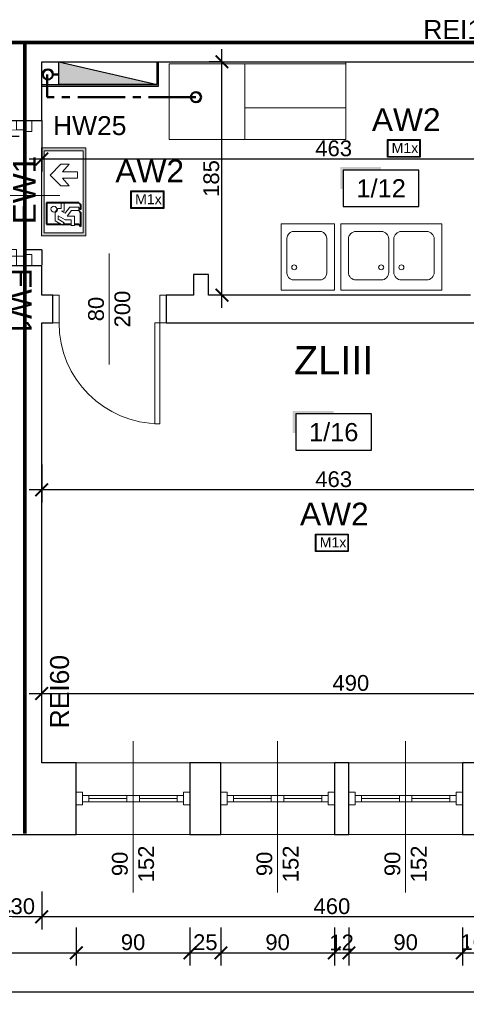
# Model space of a CAD drawing. Header units: millimetres. Extents: x 2709036 to 2756280, y 168165 to 192362.
# Tile 117 of 192: x 2719427 to 2719781, y 190566 to 191347. Entities that reach past the tile are written whole.
import ezdxf
from ezdxf.enums import TextEntityAlignment as Align

# ---------------------------------------------------------------- set-up
doc = ezdxf.new("R2010")
doc.units = ezdxf.units.MM
doc.header["$MEASUREMENT"] = 0
for name, pattern in [('ACAD_ISO03W100', [30, 12, -18]), ('CENTER2', [1.125, 0.75, -0.125, 0.125, -0.125]), ('HIDDEN2', [4.7625, 3.175, -1.5875])]:
    doc.linetypes.add(name, pattern=pattern)
doc.layers.add('6 - OPISY', color=7, linetype='Continuous')
doc.layers.add('Oświetlenie awaryjne', color=1, linetype='Continuous')
for name, color, linetype, lineweight in [('[san] inst. hydrantowa', 4, 'CENTER2', 50), ('__MAZ_EKSP_PROJ', 3, 'Continuous', 0), ('__MAZ_LIKWIDACJE', 6, 'ACAD_ISO03W100', 30), ('__MAZ_OPIS_STOLARKA', 7, 'Continuous', 0), ('__MAZ_SCHODY', 7, 'Continuous', 0), ('__MAZ_STOLARKA DRZWIOWA ISTN', 7, 'Continuous', 9), ('__MAZ_STOLARKA DRZWIOWA NOWA', 7, 'Continuous', 9), ('__MAZ_STOLARKA OKIENNA', 7, 'Continuous', 9), ('__MAZ_WYMIARY', 7, 'Continuous', 9), ('__MAZ_ŚCIANY ISTNIEJĄCE', 7, 'Continuous', 30), ('Meble i wyposażenie', 8, 'Continuous', 5), ('Oświetlenie ewakuacyjne', 3, 'Continuous', 20)]:
    doc.layers.add(name, color=color, linetype=linetype, lineweight=lineweight)
doc.styles.add('Arial', font='arial.ttf')
doc.styles.add('Dimensions', font='arial.ttf')
doc.styles.add('Malanow_1_100', font='isocpeur.ttf')
doc.styles.get("Standard").update_dxf_attribs({"font": 'arial.ttf'})
doc.styles.add('styl1', font='arial.ttf')
doc.dimstyles.new('100', dxfattribs={"dimtxt": 10, "dimasz": 10, "dimexe": 18, "dimexo": 15, "dimgap": 9, "dimtad": 1, "dimdec": 1, "dimrnd": 0.5, "dimdsep": 46, "dimtxsty": 'Dimensions', "dimblk": 'ARCHTICK', "dimcen": 9, "dimdle": 10, "dimadec": 1, "dimazin": 2, "dimtfac": 1, "dimtdec": 4, "dimtofl": 0, "dimtmove": 2, "dimatfit": 3, "dimfxl": 1, "dimtolj": 1, "dimtzin": 0, "dimarcsym": 0})

# ---------------------------------------------------------------- blocks, each defined once
blk = doc.blocks.new('A$C4c410bc2')
at = {"layer": 'Meble i wyposażenie'}
for p, q in [((540.5, 401.2), (16.4, 401.2)), ((16.4, 401.2), (16.4, -398.8)), ((540.5, -398.8), (540.5, 401.2)), ((156.4, 341.2), (420.5, 341.2)), ((96.4, 281.2), (96.4, 81.2)), ((480.5, 281.2), (480.5, 81.2)), ((156.4, 21.2), (420.5, 21.2)), ((156.4, -18.8), (420.5, -18.8)), ((96.4, -278.8), (96.4, -78.8)), ((480.5, -278.8), (480.5, -78.8)), ((156.4, -338.8), (420.5, -338.8)), ((16.4, -398.8), (540.5, -398.8))]:
    blk.add_line(p, q, dxfattribs=at)
for centre, radius, start, end in [((156.4, 281.2), 60, 90, 180), ((420.5, 281.2), 60, 0, 90), ((156.4, 81.2), 60, 180, 270), ((196.4, 81.2), 20, 90, 270), ((196.4, 81.2), 20, 270, 90), ((420.5, 81.2), 60, 270, 0), ((156.4, -78.8), 60, 90, 180), ((196.4, -78.8), 20, 90, 270), ((196.4, -78.8), 20, 270, 90), ((420.5, -78.8), 60, 0, 90), ((156.4, -278.8), 60, 180, 270), ((420.5, -278.8), 60, 270, 0)]:
    blk.add_arc(centre, radius, start, end, dxfattribs=at)
blk = doc.blocks.new('*U9')
at = {"ltscale": 10}
blk.add_hatch(color=256, dxfattribs=at).paths.add_polyline_path([(0, 26), (-25, 26), (-27, 26), (-27, 11.46), (-25, 11.46), (-25, 24), (0, 24)])
blk.add_lwpolyline([(-25, 0), (25, 0), (25, 24), (-25, 24)], close=True, dxfattribs=at)
at = {"layer": '6 - OPISY'}
for tag, p in [('NRPOM', (0, 6)), ('WYSPOM', (3.39, -15.66))]:
    blk.add_attdef(tag, text='', height=12, dxfattribs=at).set_placement(p, align=Align.CENTER)
blk = doc.blocks.new('_ArchTick')
at = {"color": 0, "linetype": 'ByBlock', "const_width": 0.15}
blk.add_lwpolyline([(-0.5, -0.5), (0.5, 0.5)], dxfattribs=at)
blk = doc.blocks.new('*D753')
at = {"layer": '__MAZ_WYMIARY', "color": 0, "lineweight": -2}
for p, q in [((2719323.95, 191277.46), (2719323.95, 191142.46)), ((2719343.95, 191267.46), (2719313.95, 191267.46)), ((2719343.95, 191152.46), (2719313.95, 191152.46))]:
    blk.add_line(p, q, dxfattribs=at)
at = {"layer": 'Defpoints', "color": 0, "lineweight": 30}
for p in [(2719444.3, 191267.46), (2719323.95, 191152.46), (2719444.3, 191152.46)]:
    blk.add_point(p, dxfattribs=at)
at = {"layer": '__MAZ_WYMIARY', "color": 0, "lineweight": -2, "xscale": 10, "yscale": 10, "zscale": 10}
for p, rotation in [((2719323.95, 191267.46), 90), ((2719323.95, 191152.46), 270)]:
    blk.add_blockref('_ArchTick', p, dxfattribs=dict(at, rotation=rotation))
at = {"layer": '__MAZ_WYMIARY', "color": 0, "lineweight": 5, "insert": (2719315.56, 191209.96), "char_height": 12.5, "attachment_point": 5, "rotation": 90, "style": 'Arial'}
blk.add_mtext('\\A1;115', dxfattribs=at)
blk = doc.blocks.new('*D1168')
at = {"layer": '__MAZ_WYMIARY', "color": 0, "lineweight": -2}
for p, q in [((2719444.3, 190655.79), (2719444.3, 190625.79)), ((2719904.45, 190655.79), (2719904.45, 190625.79)), ((2719914.45, 190635.79), (2719434.3, 190635.79))]:
    blk.add_line(p, q, dxfattribs=at)
at = {"layer": 'Defpoints', "color": 0, "lineweight": 30}
for p in [(2719444.3, 190780.84), (2719904.45, 190780.84), (2719444.3, 190635.79)]:
    blk.add_point(p, dxfattribs=at)
at = {"layer": '__MAZ_WYMIARY', "color": 0, "lineweight": -2, "xscale": 10, "yscale": 10, "zscale": 10, "rotation": 180}
blk.add_blockref('_ArchTick', (2719444.3, 190635.79), dxfattribs=at)
at = {"layer": '__MAZ_WYMIARY', "color": 0, "lineweight": -2, "xscale": 10, "yscale": 10, "zscale": 10}
blk.add_blockref('_ArchTick', (2719904.45, 190635.79), dxfattribs=at)
at = {"layer": '__MAZ_WYMIARY', "color": 0, "lineweight": 5, "insert": (2719674.37, 190644.17), "char_height": 12.5, "attachment_point": 5, "style": 'Arial'}
blk.add_mtext('\\A1;460', dxfattribs=at)
blk = doc.blocks.new('*D1169')
at = {"layer": '__MAZ_WYMIARY', "color": 0, "lineweight": -2}
for p, q in [((2719414.3, 190655.79), (2719414.3, 190625.79)), ((2719444.3, 190655.79), (2719444.3, 190625.79)), ((2719454.3, 190635.79), (2719404.3, 190635.79))]:
    blk.add_line(p, q, dxfattribs=at)
at = {"layer": 'Defpoints', "color": 0, "lineweight": 30}
for p in [(2719414.3, 190778.12), (2719444.3, 190778.12), (2719414.3, 190635.79)]:
    blk.add_point(p, dxfattribs=at)
at = {"layer": '__MAZ_WYMIARY', "color": 0, "lineweight": -2, "xscale": 10, "yscale": 10, "zscale": 10, "rotation": 180}
blk.add_blockref('_ArchTick', (2719414.3, 190635.79), dxfattribs=at)
at = {"layer": '__MAZ_WYMIARY', "color": 0, "lineweight": -2, "xscale": 10, "yscale": 10, "zscale": 10}
blk.add_blockref('_ArchTick', (2719444.3, 190635.79), dxfattribs=at)
at = {"layer": '__MAZ_WYMIARY', "color": 0, "lineweight": 5, "insert": (2719429.3, 190644.18), "char_height": 12.5, "attachment_point": 5, "style": 'Arial'}
blk.add_mtext('\\A1;30', dxfattribs=at)
blk = doc.blocks.new('*D1172')
at = {"layer": '__MAZ_WYMIARY', "color": 0, "lineweight": -2}
for p, q in [((2719444.3, 190792.92), (2719444.3, 190822.92)), ((2719934.45, 190795.9), (2719934.45, 190822.92)), ((2719434.3, 190812.92), (2719944.45, 190812.92))]:
    blk.add_line(p, q, dxfattribs=at)
at = {"layer": 'Defpoints', "color": 0, "lineweight": 30}
for p in [(2719934.45, 190812.92), (2719934.45, 190780.9), (2719444.3, 190758.08)]:
    blk.add_point(p, dxfattribs=at)
at = {"layer": '__MAZ_WYMIARY', "color": 0, "lineweight": -2, "xscale": 10, "yscale": 10, "zscale": 10, "rotation": 180}
blk.add_blockref('_ArchTick', (2719444.3, 190812.92), dxfattribs=at)
at = {"layer": '__MAZ_WYMIARY', "color": 0, "lineweight": -2, "xscale": 10, "yscale": 10, "zscale": 10}
blk.add_blockref('_ArchTick', (2719934.45, 190812.92), dxfattribs=at)
at = {"layer": '__MAZ_WYMIARY', "color": 0, "lineweight": 5, "insert": (2719689.37, 190821.3), "char_height": 12.5, "attachment_point": 5, "style": 'Arial'}
blk.add_mtext('\\A1;490', dxfattribs=at)
blk = doc.blocks.new('*D1174')
at = {"layer": '__MAZ_WYMIARY', "color": 0, "lineweight": -2}
for p, q in [((2719113.3, 190627.24), (2719113.3, 190597.24)), ((2719471.71, 190627.24), (2719471.71, 190597.24)), ((2719103.3, 190607.24), (2719481.71, 190607.24))]:
    blk.add_line(p, q, dxfattribs=at)
at = {"layer": 'Defpoints', "color": 0, "lineweight": 30}
for p in [(2719113.3, 190701.08), (2719471.71, 190701.08), (2719471.71, 190607.24)]:
    blk.add_point(p, dxfattribs=at)
at = {"layer": '__MAZ_WYMIARY', "color": 0, "lineweight": -2, "xscale": 10, "yscale": 10, "zscale": 10, "rotation": 180}
blk.add_blockref('_ArchTick', (2719113.3, 190607.24), dxfattribs=at)
at = {"layer": '__MAZ_WYMIARY', "color": 0, "lineweight": -2, "xscale": 10, "yscale": 10, "zscale": 10}
blk.add_blockref('_ArchTick', (2719471.71, 190607.24), dxfattribs=at)
at = {"layer": '__MAZ_WYMIARY', "color": 0, "lineweight": 5, "insert": (2719292.51, 190615.63), "char_height": 12.5, "attachment_point": 5, "style": 'Arial'}
blk.add_mtext('\\A1;359', dxfattribs=at)
blk = doc.blocks.new('*D1175')
at = {"layer": '__MAZ_WYMIARY', "color": 0, "lineweight": -2}
for p, q in [((2719471.71, 190627.24), (2719471.71, 190597.24)), ((2719561.71, 190627.24), (2719561.71, 190597.24)), ((2719461.71, 190607.24), (2719571.71, 190607.24))]:
    blk.add_line(p, q, dxfattribs=at)
at = {"layer": 'Defpoints', "color": 0, "lineweight": 30}
for p in [(2719471.71, 190758.08), (2719561.71, 190758.08), (2719561.71, 190607.24)]:
    blk.add_point(p, dxfattribs=at)
at = {"layer": '__MAZ_WYMIARY', "color": 0, "lineweight": -2, "xscale": 10, "yscale": 10, "zscale": 10, "rotation": 180}
blk.add_blockref('_ArchTick', (2719471.71, 190607.24), dxfattribs=at)
at = {"layer": '__MAZ_WYMIARY', "color": 0, "lineweight": -2, "xscale": 10, "yscale": 10, "zscale": 10}
blk.add_blockref('_ArchTick', (2719561.71, 190607.24), dxfattribs=at)
at = {"layer": '__MAZ_WYMIARY', "color": 0, "lineweight": 5, "insert": (2719516.71, 190615.62), "char_height": 12.5, "attachment_point": 5, "style": 'Arial'}
blk.add_mtext('\\A1;90', dxfattribs=at)
blk = doc.blocks.new('*D1176')
at = {"layer": '__MAZ_WYMIARY', "color": 0, "lineweight": -2}
for p, q in [((2719561.71, 190627.24), (2719561.71, 190597.24)), ((2719586.3, 190627.24), (2719586.3, 190597.24)), ((2719551.71, 190607.24), (2719596.3, 190607.24))]:
    blk.add_line(p, q, dxfattribs=at)
at = {"layer": 'Defpoints', "color": 0, "lineweight": 30}
for p in [(2719561.71, 190758.02), (2719586.3, 190758.02), (2719586.3, 190607.24)]:
    blk.add_point(p, dxfattribs=at)
at = {"layer": '__MAZ_WYMIARY', "color": 0, "lineweight": -2, "xscale": 10, "yscale": 10, "zscale": 10, "rotation": 180}
blk.add_blockref('_ArchTick', (2719561.71, 190607.24), dxfattribs=at)
at = {"layer": '__MAZ_WYMIARY', "color": 0, "lineweight": -2, "xscale": 10, "yscale": 10, "zscale": 10}
blk.add_blockref('_ArchTick', (2719586.3, 190607.24), dxfattribs=at)
at = {"layer": '__MAZ_WYMIARY', "color": 0, "lineweight": 5, "insert": (2719574.01, 190615.62), "char_height": 12.5, "attachment_point": 5, "style": 'Arial'}
blk.add_mtext('\\A1;25', dxfattribs=at)
blk = doc.blocks.new('*D1177')
at = {"layer": '__MAZ_WYMIARY', "color": 0, "lineweight": -2}
for p, q in [((2719586.3, 190627.24), (2719586.3, 190597.24)), ((2719676.3, 190627.24), (2719676.3, 190597.24)), ((2719576.3, 190607.24), (2719686.3, 190607.24))]:
    blk.add_line(p, q, dxfattribs=at)
at = {"layer": 'Defpoints', "color": 0, "lineweight": 30}
for p in [(2719586.3, 190758.08), (2719676.3, 190758.08), (2719676.3, 190607.24)]:
    blk.add_point(p, dxfattribs=at)
at = {"layer": '__MAZ_WYMIARY', "color": 0, "lineweight": -2, "xscale": 10, "yscale": 10, "zscale": 10, "rotation": 180}
blk.add_blockref('_ArchTick', (2719586.3, 190607.24), dxfattribs=at)
at = {"layer": '__MAZ_WYMIARY', "color": 0, "lineweight": -2, "xscale": 10, "yscale": 10, "zscale": 10}
blk.add_blockref('_ArchTick', (2719676.3, 190607.24), dxfattribs=at)
at = {"layer": '__MAZ_WYMIARY', "color": 0, "lineweight": 5, "insert": (2719631.3, 190615.62), "char_height": 12.5, "attachment_point": 5, "style": 'Arial'}
blk.add_mtext('\\A1;90', dxfattribs=at)
blk = doc.blocks.new('*D1178')
at = {"layer": '__MAZ_WYMIARY', "color": 0, "lineweight": -2}
for p, q in [((2719676.3, 190627.24), (2719676.3, 190597.24)), ((2719687.82, 190627.24), (2719687.82, 190597.24)), ((2719666.3, 190607.24), (2719697.82, 190607.24))]:
    blk.add_line(p, q, dxfattribs=at)
at = {"layer": 'Defpoints', "color": 0, "lineweight": 30}
for p in [(2719676.3, 190758.08), (2719687.82, 190758.08), (2719687.82, 190607.24)]:
    blk.add_point(p, dxfattribs=at)
at = {"layer": '__MAZ_WYMIARY', "color": 0, "lineweight": -2, "xscale": 10, "yscale": 10, "zscale": 10, "rotation": 180}
blk.add_blockref('_ArchTick', (2719676.3, 190607.24), dxfattribs=at)
at = {"layer": '__MAZ_WYMIARY', "color": 0, "lineweight": -2, "xscale": 10, "yscale": 10, "zscale": 10}
blk.add_blockref('_ArchTick', (2719687.82, 190607.24), dxfattribs=at)
at = {"layer": '__MAZ_WYMIARY', "color": 0, "lineweight": 5, "insert": (2719682.06, 190615.52), "char_height": 12.5, "attachment_point": 5, "style": 'Arial'}
blk.add_mtext('\\A1;12', dxfattribs=at)
blk = doc.blocks.new('*D1179')
at = {"layer": '__MAZ_WYMIARY', "color": 0, "lineweight": -2}
for p, q in [((2719687.82, 190627.24), (2719687.82, 190597.24)), ((2719777.82, 190627.24), (2719777.82, 190597.24)), ((2719677.82, 190607.24), (2719787.82, 190607.24))]:
    blk.add_line(p, q, dxfattribs=at)
at = {"layer": 'Defpoints', "color": 0, "lineweight": 30}
for p in [(2719687.82, 190758.02), (2719777.82, 190758.08), (2719777.82, 190607.24)]:
    blk.add_point(p, dxfattribs=at)
at = {"layer": '__MAZ_WYMIARY', "color": 0, "lineweight": -2, "xscale": 10, "yscale": 10, "zscale": 10, "rotation": 180}
blk.add_blockref('_ArchTick', (2719687.82, 190607.24), dxfattribs=at)
at = {"layer": '__MAZ_WYMIARY', "color": 0, "lineweight": -2, "xscale": 10, "yscale": 10, "zscale": 10}
blk.add_blockref('_ArchTick', (2719777.82, 190607.24), dxfattribs=at)
at = {"layer": '__MAZ_WYMIARY', "color": 0, "lineweight": 5, "insert": (2719732.82, 190615.62), "char_height": 12.5, "attachment_point": 5, "style": 'Arial'}
blk.add_mtext('\\A1;90', dxfattribs=at)
blk = doc.blocks.new('*D1180')
at = {"layer": '__MAZ_WYMIARY', "color": 0, "lineweight": -2}
for p, q in [((2719777.82, 190627.24), (2719777.82, 190597.24)), ((2719793.99, 190627.24), (2719793.99, 190597.24)), ((2719767.82, 190607.24), (2719803.99, 190607.24))]:
    blk.add_line(p, q, dxfattribs=at)
at = {"layer": 'Defpoints', "color": 0, "lineweight": 30}
for p in [(2719777.82, 190758.02), (2719793.99, 190758.02), (2719793.99, 190607.24)]:
    blk.add_point(p, dxfattribs=at)
at = {"layer": '__MAZ_WYMIARY', "color": 0, "lineweight": -2, "xscale": 10, "yscale": 10, "zscale": 10, "rotation": 180}
blk.add_blockref('_ArchTick', (2719777.82, 190607.24), dxfattribs=at)
at = {"layer": '__MAZ_WYMIARY', "color": 0, "lineweight": -2, "xscale": 10, "yscale": 10, "zscale": 10}
blk.add_blockref('_ArchTick', (2719793.99, 190607.24), dxfattribs=at)
at = {"layer": '__MAZ_WYMIARY', "color": 0, "lineweight": 5, "insert": (2719785.91, 190615.62), "char_height": 12.5, "attachment_point": 5, "style": 'Arial'}
blk.add_mtext('\\A1;16', dxfattribs=at)
blk = doc.blocks.new('*D1213')
at = {"layer": '__MAZ_WYMIARY', "color": 0, "lineweight": -2}
for p, q in [((2719113.3, 190596.43), (2719113.3, 190566.43)), ((2721912.3, 190596.43), (2721912.3, 190566.43)), ((2719103.3, 190576.43), (2721922.3, 190576.43))]:
    blk.add_line(p, q, dxfattribs=at)
at = {"layer": 'Defpoints', "color": 0, "lineweight": 30}
for p in [(2719113.3, 190701.08), (2721912.3, 190701.08), (2721912.3, 190576.43)]:
    blk.add_point(p, dxfattribs=at)
at = {"layer": '__MAZ_WYMIARY', "color": 0, "lineweight": -2, "xscale": 10, "yscale": 10, "zscale": 10, "rotation": 180}
blk.add_blockref('_ArchTick', (2719113.3, 190576.43), dxfattribs=at)
at = {"layer": '__MAZ_WYMIARY', "color": 0, "lineweight": -2, "xscale": 10, "yscale": 10, "zscale": 10}
blk.add_blockref('_ArchTick', (2721912.3, 190576.43), dxfattribs=at)
at = {"layer": '__MAZ_WYMIARY', "color": 0, "lineweight": 5, "insert": (2720512.8, 190584.81), "char_height": 12.5, "attachment_point": 5, "style": 'Arial'}
blk.add_mtext('\\A1;2799', dxfattribs=at)
blk = doc.blocks.new('*D1223')
at = {"layer": '__MAZ_WYMIARY', "color": 0, "lineweight": -2}
for p, q in [((2719444.3, 191256.98), (2719444.3, 191226.98)), ((2719907.24, 191256.98), (2719907.24, 191226.98)), ((2719434.3, 191236.98), (2719917.24, 191236.98))]:
    blk.add_line(p, q, dxfattribs=at)
at = {"layer": 'Defpoints', "color": 0, "lineweight": 30}
for p in [(2719444.3, 191314.08), (2719907.24, 191314.08), (2719907.24, 191236.98)]:
    blk.add_point(p, dxfattribs=at)
at = {"layer": '__MAZ_WYMIARY', "color": 0, "lineweight": -2, "xscale": 10, "yscale": 10, "zscale": 10, "rotation": 180}
blk.add_blockref('_ArchTick', (2719444.3, 191236.98), dxfattribs=at)
at = {"layer": '__MAZ_WYMIARY', "color": 0, "lineweight": -2, "xscale": 10, "yscale": 10, "zscale": 10}
blk.add_blockref('_ArchTick', (2719907.24, 191236.98), dxfattribs=at)
at = {"layer": '__MAZ_WYMIARY', "color": 0, "lineweight": 5, "insert": (2719675.77, 191245.37), "char_height": 12.5, "attachment_point": 5, "style": 'Arial'}
blk.add_mtext('\\A1;463', dxfattribs=at)
blk = doc.blocks.new('*D1234')
at = {"layer": '__MAZ_WYMIARY', "color": 0, "lineweight": -2}
for p, q in [((2719820.93, 191138.93), (2719820.93, 191096.93)), ((2719800.93, 191128.93), (2719830.93, 191128.93)), ((2719800.93, 191106.93), (2719830.93, 191106.93)), ((2719820.93, 191106.93), (2719820.93, 191072.62))]:
    blk.add_line(p, q, dxfattribs=at)
at = {"layer": 'Defpoints', "color": 0, "lineweight": 30}
for p in [(2719774.19, 191128.93), (2719774.19, 191106.93), (2719820.93, 191106.93)]:
    blk.add_point(p, dxfattribs=at)
at = {"layer": '__MAZ_WYMIARY', "color": 0, "lineweight": -2, "xscale": 10, "yscale": 10, "zscale": 10}
for p, rotation in [((2719820.93, 191128.93), 90), ((2719820.93, 191106.93), 270)]:
    blk.add_blockref('_ArchTick', p, dxfattribs=dict(at, rotation=rotation))
at = {"layer": '__MAZ_WYMIARY', "color": 0, "lineweight": 5, "insert": (2719812.65, 191083.62), "char_height": 12.5, "attachment_point": 5, "rotation": 90, "style": 'Arial'}
blk.add_mtext('\\A1;22', dxfattribs=at)
blk = doc.blocks.new('*D1236')
at = {"layer": '__MAZ_WYMIARY', "color": 0, "lineweight": -2}
for p, q in [((2719587.15, 191118.93), (2719587.15, 191324.08)), ((2719587.15, 191314.08), (2719577.15, 191314.08)), ((2719587.15, 191128.93), (2719577.15, 191128.93))]:
    blk.add_line(p, q, dxfattribs=at)
at = {"layer": 'Defpoints', "color": 0, "lineweight": 30}
for p in [(2719587.15, 191314.08), (2719597.44, 191314.08), (2719597.44, 191128.93)]:
    blk.add_point(p, dxfattribs=at)
at = {"layer": '__MAZ_WYMIARY', "color": 0, "lineweight": -2, "xscale": 10, "yscale": 10, "zscale": 10}
for p, rotation in [((2719587.15, 191314.08), 90), ((2719587.15, 191128.93), 270)]:
    blk.add_blockref('_ArchTick', p, dxfattribs=dict(at, rotation=rotation))
at = {"layer": '__MAZ_WYMIARY', "color": 0, "lineweight": 5, "insert": (2719578.77, 191221.5), "char_height": 12.5, "attachment_point": 5, "rotation": 90, "style": 'Arial'}
blk.add_mtext('\\A1;185', dxfattribs=at)
blk = doc.blocks.new('*D1242')
at = {"layer": '__MAZ_WYMIARY', "color": 0, "lineweight": -2}
for p, q in [((2719444.3, 190994.53), (2719444.3, 190964.53)), ((2719907.24, 190994.53), (2719907.24, 190964.53)), ((2719917.24, 190974.53), (2719434.3, 190974.53))]:
    blk.add_line(p, q, dxfattribs=at)
at = {"layer": 'Defpoints', "color": 0, "lineweight": 30}
for p in [(2719444.3, 191106.93), (2719907.24, 191106.93), (2719444.3, 190974.53)]:
    blk.add_point(p, dxfattribs=at)
at = {"layer": '__MAZ_WYMIARY', "color": 0, "lineweight": -2, "xscale": 10, "yscale": 10, "zscale": 10, "rotation": 180}
blk.add_blockref('_ArchTick', (2719444.3, 190974.53), dxfattribs=at)
at = {"layer": '__MAZ_WYMIARY', "color": 0, "lineweight": -2, "xscale": 10, "yscale": 10, "zscale": 10}
blk.add_blockref('_ArchTick', (2719907.24, 190974.53), dxfattribs=at)
at = {"layer": '__MAZ_WYMIARY', "color": 0, "lineweight": 5, "insert": (2719675.77, 190982.91), "char_height": 12.5, "attachment_point": 5, "style": 'Arial'}
blk.add_mtext('\\A1;463', dxfattribs=at)
blk = doc.blocks.new('90')
at = {"color": 0, "linetype": 'Continuous', "lineweight": 5}
for p, q in [((30102.84, -38884.85), (30102.84, -38878.44)), ((30113.27, -38878.44), (30113.27, -38885.98)), ((30107.55, -38884.85), (30102.84, -38884.85)), ((30107.55, -38885.98), (30107.55, -38884.85)), ((30113.27, -38885.98), (30107.55, -38885.98)), ((30015.67, -38967.31), (30015.67, -38972.02)), ((30102.84, -38967.31), (30015.67, -38967.31)), ((30015.67, -38967.31), (30015.67, -38972.02)), ((30102.84, -38972.02), (30102.84, -38967.31)), ((30015.67, -38972.02), (30102.84, -38972.02)), ((30102.84, -38978.44), (30102.84, -38972.02)), ((30102.84, -38972.02), (30107.55, -38972.02)), ((30107.55, -38972.02), (30107.55, -38970.89)), ((30107.55, -38970.89), (30113.27, -38970.89)), ((30113.27, -38970.89), (30113.27, -38978.44))]:
    blk.add_line(p, q, dxfattribs=at)
blk.add_arc((30102.84, -38972.02), 87.17, 90, 180, dxfattribs=at)
blk = doc.blocks.new('*U720')
at = {"layer": 'Oświetlenie awaryjne'}
h = blk.add_hatch(color=256, dxfattribs=at)
h.paths.add_polyline_path([(-13, 7), (13, 7), (13, -7), (-13, -7)])
h.paths.add_polyline_path([(-12.5, 6.5), (12.5, 6.5), (12.5, -6.5), (-12.5, -6.5)], flags=16)
at = {"layer": 'Oświetlenie awaryjne', "linetype": 'ByBlock'}
for p, q in [((-12.5, 6.5), (12.5, 6.5)), ((-12.5, -6.5), (-12.5, 6.5)), ((12.5, 6.5), (12.5, -6.5)), ((12.5, -6.5), (-12.5, -6.5))]:
    blk.add_line(p, q, dxfattribs=at)
blk.add_lwpolyline([(-13, 7), (13, 7), (13, -7), (-13, -7)], close=True, dxfattribs=at)
at = {"layer": 'Oświetlenie awaryjne', "attachment_point": 1, "style": 'Malanow_1_100'}
for s, insert, char_height in [('{\\fArial|b0|i0|c238|p34;AW2}', (-25.34, 31.85), 18), ('{\\fArial|b0|i0|c238|p34;M1x}', (-9.68, 4.41), 8)]:
    blk.add_mtext_dynamic_manual_height_columns(s, width=42.9792, gutter_width=669.53, heights=[0], dxfattribs=dict(at, insert=insert, char_height=char_height))
blk = doc.blocks.new('DG')
at = {"layer": 'Oświetlenie ewakuacyjne', "linetype": 'ByBlock'}
h = blk.add_hatch(color=256, dxfattribs=at)
h.paths.add_polyline_path([(-0.92, 34.23), (69.08, 34.23), (69.08, -0.77), (-0.92, -0.77)])
h.paths.add_polyline_path([(1.54, 32.26), (66.63, 32.26), (66.63, 1.21), (1.54, 1.21)], flags=16)
at = {"layer": 'Oświetlenie ewakuacyjne'}
for p, q in [((12.09, 19.05), (20.78, 27.53)), ((20.78, 27.53), (29.47, 19.05)), ((57, 23.48), (50.5, 23.49)), ((60.56, 17.65), (57, 23.48)), ((12.09, 12.28), (12.09, 19.05)), ((18.37, 17.8), (12.09, 12.28)), ((18.37, 5.81), (18.37, 17.8)), ((29.47, 12.28), (23.19, 17.8)), ((23.19, 17.8), (23.19, 5.81)), ((29.47, 19.05), (29.47, 12.28)), ((47.27, 18.64), (42.7, 18.64)), ((42.7, 18.64), (42.7, 16.29)), ((42.7, 16.29), (49.38, 16.28)), ((47.27, 21.68), (47.27, 18.64)), ((49.38, 16.28), (49.38, 18.44)), ((49.38, 18.44), (50.94, 15.55)), ((56.23, 15.6), (53.21, 21.11)), ((53.21, 21.11), (55.91, 21.11)), ((55.91, 21.11), (58.82, 16.48)), ((58.82, 16.48), (60.56, 17.65)), ((50.94, 15.55), (46.32, 11.89)), ((46.32, 11.89), (46.32, 4.82)), ((48.88, 10.54), (53.52, 13.99)), ((48.88, 4.82), (48.88, 10.54)), ((53.52, 13.99), (53.51, 8.22)), ((53.51, 8.22), (60.78, 8.22)), ((56.23, 10.93), (56.23, 15.6)), ((60.79, 10.93), (56.23, 10.93)), ((60.78, 8.22), (60.79, 10.93)), ((23.19, 5.81), (18.37, 5.81)), ((46.32, 4.82), (48.88, 4.82)), ((46.75, 4.39), (49.31, 4.39))]:
    blk.add_line(p, q, dxfattribs=at)
at = {"layer": 'Oświetlenie ewakuacyjne', "lineweight": 40}
for p, q in [((42.7, 30.38), (59.77, 30.38)), ((42.7, 4.82), (42.7, 30.38)), ((59.77, 30.38), (59.77, 18.95)), ((59.77, 17.11), (59.77, 10.93)), ((59.77, 8.22), (59.77, 4.82)), ((42.7, 4.82), (44.51, 3.02)), ((48.13, 3.02), (44.51, 3.02)), ((46.75, 4.39), (48.13, 3.02)), ((49.31, 4.39), (50.69, 3.02)), ((61.58, 3.02), (50.69, 3.02)), ((59.77, 4.82), (61.58, 3.02))]:
    blk.add_line(p, q, dxfattribs=at)
at = {"layer": 'Oświetlenie ewakuacyjne'}
for points in [[(-0.92, 34.23), (69.08, 34.23), (69.08, -0.77), (-0.92, -0.77)], [(1.54, 32.26), (66.63, 32.26), (66.63, 1.21), (1.54, 1.21)]]:
    blk.add_lwpolyline(points, close=True, dxfattribs=at)
blk.add_circle((47.8, 24.52), 2.34, dxfattribs=at)
blk.add_arc((47.8, 24.52), 2.88, 259.40031, 339.13959, dxfattribs=at)
blk = doc.blocks.new('*U714')
at = {"layer": 'Oświetlenie ewakuacyjne', "color": 1, "linetype": 'ByBlock', "xscale": -1, "rotation": 359.9999999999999}
blk.add_blockref('DG', (69.08, 0.76), dxfattribs=at)
at = {"layer": 'Oświetlenie ewakuacyjne', "insert": (9.21, 57.69), "char_height": 18, "attachment_point": 1, "style": 'Malanow_1_100'}
blk.add_mtext_dynamic_manual_height_columns('{\\fArial|b0|i0|c238|p34;EW1}', width=42.9792, gutter_width=669.53, heights=[0], dxfattribs=at)
blk = doc.blocks.new('SD')
at = {"layer": 'Oświetlenie ewakuacyjne', "linetype": 'ByBlock'}
h = blk.add_hatch(color=256, dxfattribs=at)
h.paths.add_polyline_path([(0, 35), (70, 35), (70, 0), (0, 0)])
h.paths.add_polyline_path([(2.46, 33.02), (67.54, 33.02), (67.54, 1.98), (2.46, 1.98)], flags=16)
at = {"layer": 'Oświetlenie ewakuacyjne'}
for p, q in [((18.85, 25.65), (13.68, 20.47)), ((18.85, 16.77), (18.85, 25.65)), ((18.85, 16.77), (27.33, 25.25)), ((27.33, 25.25), (30.75, 21.84)), ((57.92, 24.25), (51.41, 24.26)), ((61.48, 18.41), (57.92, 24.25)), ((13.68, 20.47), (13.68, 8.19)), ((30.75, 21.84), (22.26, 13.36)), ((48.18, 19.41), (43.61, 19.41)), ((43.61, 17.05), (50.29, 17.05)), ((51.85, 16.32), (47.23, 12.65)), ((48.19, 22.45), (48.18, 19.41)), ((50.29, 17.05), (50.3, 19.2)), ((50.3, 19.2), (51.85, 16.32)), ((57.15, 16.36), (54.13, 21.88)), ((54.13, 21.88), (56.83, 21.88)), ((56.83, 21.88), (59.74, 17.25)), ((57.15, 11.69), (57.15, 16.36)), ((59.74, 17.25), (61.48, 18.41)), ((25.96, 8.19), (13.68, 8.19)), ((22.26, 13.36), (31.14, 13.36)), ((31.14, 13.36), (25.96, 8.19)), ((47.23, 12.65), (47.23, 5.59)), ((49.8, 11.31), (54.43, 14.75)), ((49.8, 5.59), (49.8, 11.31)), ((54.43, 14.75), (54.42, 8.98)), ((54.42, 8.98), (61.7, 8.99)), ((61.7, 11.69), (57.15, 11.69)), ((61.7, 8.99), (61.7, 11.69)), ((47.23, 5.59), (49.8, 5.59)), ((47.67, 5.16), (50.23, 5.16))]:
    blk.add_line(p, q, dxfattribs=at)
at = {"layer": 'Oświetlenie ewakuacyjne', "lineweight": 40}
for p, q in [((43.61, 31.14), (60.69, 31.14)), ((43.61, 16.68), (43.61, 31.14)), ((60.69, 31.14), (60.69, 19.72)), ((43.61, 5.59), (43.61, 17.05)), ((60.69, 17.88), (60.69, 11.69)), ((60.69, 8.99), (60.69, 5.59)), ((43.61, 5.59), (45.42, 3.78)), ((49.04, 3.78), (45.42, 3.78)), ((47.67, 5.16), (49.04, 3.78)), ((50.23, 5.16), (51.61, 3.78)), ((62.49, 3.78), (51.61, 3.78)), ((60.69, 5.59), (62.49, 3.78))]:
    blk.add_line(p, q, dxfattribs=at)
at = {"layer": 'Oświetlenie ewakuacyjne'}
for points in [[(0, 35), (70, 35), (70, 0), (0, 0)], [(2.46, 33.02), (67.54, 33.02), (67.54, 1.98), (2.46, 1.98)]]:
    blk.add_lwpolyline(points, close=True, dxfattribs=at)
blk.add_circle((48.72, 25.28), 2.34, dxfattribs=at)
blk.add_arc((48.72, 25.28), 2.88, 259.40031, 339.13959, dxfattribs=at)
blk = doc.blocks.new('*U721')
at = {"layer": 'Oświetlenie ewakuacyjne', "color": 1, "linetype": 'ByBlock', "xscale": -1}
blk.add_blockref('SD', (70, -0.01), dxfattribs=at)
at = {"layer": 'Oświetlenie ewakuacyjne', "insert": (9.21, 57.69), "char_height": 18, "attachment_point": 1, "style": 'Malanow_1_100'}
blk.add_mtext_dynamic_manual_height_columns('{\\fArial|b0|i0|c238|p34;EW1}', width=42.9792, gutter_width=669.53, heights=[0], dxfattribs=at)

msp = doc.modelspace()

# ---------------------------------------------------------------- hatches: boundary and pattern name
at = {"layer": '__MAZ_EKSP_PROJ', "lineweight": 30}
h = msp.add_hatch(color=256, dxfattribs=at)
h.dxf.hatch_style = 1
h.paths.add_polyline_path([(2719457.76, 191296.08), (2719535.76, 191296.08), (2719457.76, 191314.08)])

# ---------------------------------------------------------------- linework, layer by layer
at = {"layer": '[san] inst. hydrantowa', "color": 252, "ltscale": 50}
for p, q in [((2719448.64, 191286), (2719448.64, 191304.08)), ((2719566.58, 191286), (2719448.64, 191286))]:
    msp.add_line(p, q, dxfattribs=at)
at = {"layer": '[san] inst. hydrantowa', "color": 252, "linetype": 'Continuous', "ltscale": 50}
msp.add_line((2719457.17, 191304.08), (2719453.16, 191304.08), dxfattribs=at)
for centre in [(2719449.16, 191304.08), (2719566.58, 191286)]:
    msp.add_circle(centre, 4, dxfattribs=at)
at = {"layer": '__MAZ_EKSP_PROJ', "linetype": 'ACAD_ISO03W100', "const_width": 3}
for points in [[(2719430.88, 190701.92), (2719430.88, 191329.42), (2719113.3, 191329.42)], [(2720260.72, 190700.94), (2720260.72, 191094.58), (2720195, 191094.58), (2720195, 191329.42), (2719430.88, 191329.42)]]:
    msp.add_lwpolyline(points, dxfattribs=at)
at = {"layer": '__MAZ_EKSP_PROJ', "lineweight": 30}
msp.add_lwpolyline([(2719457.76, 191314.08), (2719535.76, 191314.08), (2719535.76, 191296.08), (2719457.76, 191296.08), (2719457.76, 191314.08), (2719535.76, 191296.08)], dxfattribs=at)
at = {"layer": '__MAZ_LIKWIDACJE', "color": 252}
for p, q in [((2719444.3, 191267.46), (2719444.3, 191254.96)), ((2719414.3, 191254.96), (2719444.3, 191254.96)), ((2719444.3, 191164.96), (2719414.3, 191164.96)), ((2719444.3, 191164.96), (2719444.3, 191152.46))]:
    msp.add_line(p, q, dxfattribs=at)
at = {"layer": '__MAZ_OPIS_STOLARKA', "color": 252}
for points in [[(2719378.55, 191207.94), (2719458.68, 191207.94)], [(2719497.85, 191073.84), (2719497.85, 191162.01)], [(2719516.71, 190655.07), (2719516.71, 190775.29)], [(2719631.3, 190655.07), (2719631.3, 190775.29)], [(2719732.82, 190655.07), (2719732.82, 190775.29)]]:
    msp.add_lwpolyline(points, dxfattribs=at)
at = {"layer": '__MAZ_SCHODY', "color": 252, "linetype": 'HIDDEN2', "lineweight": 5}
for p, q in [((2719561.71, 190758.08), (2719471.71, 190758.08)), ((2719676.3, 190758.08), (2719586.3, 190758.08)), ((2719777.82, 190758.08), (2719687.82, 190758.08)), ((2719471.71, 190701.08), (2719561.71, 190701.08)), ((2719586.3, 190701.08), (2719676.3, 190701.08)), ((2719687.82, 190701.08), (2719777.82, 190701.08))]:
    msp.add_line(p, q, dxfattribs=at)
at = {"layer": '__MAZ_STOLARKA DRZWIOWA ISTN', "color": 252, "linetype": 'Continuous'}
for points in [[(2719458, 191128.93), (2719453, 191128.93), (2719453, 191106.93), (2719458, 191106.93)], [(2719538, 191128.93), (2719543, 191128.93), (2719543, 191106.93), (2719538, 191106.93)], [(2719538, 191106.93), (2719534, 191106.93), (2719534, 191026.93), (2719538, 191026.93)]]:
    msp.add_lwpolyline(points, close=True, dxfattribs=at)
msp.add_arc((2719538, 191106.93), 80, 180, 270, dxfattribs=at)
at = {"layer": '__MAZ_STOLARKA OKIENNA', "color": 252, "linetype": 'Continuous'}
for p, q in [((2719471.71, 190758.08), (2719561.71, 190758.08)), ((2719586.3, 190758.08), (2719676.3, 190758.08)), ((2719687.82, 190758.08), (2719777.82, 190758.08)), ((2719481.71, 190727.08), (2719481.71, 190732.08)), ((2719511.71, 190727.08), (2719511.71, 190732.08)), ((2719521.71, 190727.08), (2719521.71, 190732.08)), ((2719551.71, 190727.08), (2719551.71, 190732.08)), ((2719596.3, 190727.08), (2719596.3, 190732.08)), ((2719626.3, 190727.08), (2719626.3, 190732.08)), ((2719636.3, 190727.08), (2719636.3, 190732.08)), ((2719666.3, 190727.08), (2719666.3, 190732.08)), ((2719697.82, 190727.08), (2719697.82, 190732.08)), ((2719727.82, 190727.08), (2719727.82, 190732.08)), ((2719737.82, 190727.08), (2719737.82, 190732.08)), ((2719767.82, 190727.08), (2719767.82, 190732.08)), ((2719481.71, 190729.58), (2719511.71, 190729.58)), ((2719551.71, 190729.58), (2719521.71, 190729.58)), ((2719596.3, 190729.58), (2719626.3, 190729.58)), ((2719666.3, 190729.58), (2719636.3, 190729.58)), ((2719697.82, 190729.58), (2719727.82, 190729.58)), ((2719767.82, 190729.58), (2719737.82, 190729.58)), ((2719471.71, 190701.08), (2719561.71, 190701.08)), ((2719586.3, 190701.08), (2719676.3, 190701.08)), ((2719687.82, 190701.08), (2719777.82, 190701.08))]:
    msp.add_line(p, q, dxfattribs=at)
for points in [[(2719476.71, 190734.58), (2719471.71, 190734.58), (2719471.71, 190724.58), (2719476.71, 190724.58)], [(2719476.71, 190727.08), (2719476.71, 190732.08), (2719516.71, 190732.08), (2719516.71, 190727.08)], [(2719556.71, 190727.08), (2719556.71, 190732.08), (2719516.71, 190732.08), (2719516.71, 190727.08)], [(2719556.71, 190734.58), (2719561.71, 190734.58), (2719561.71, 190724.58), (2719556.71, 190724.58)], [(2719591.3, 190734.58), (2719586.3, 190734.58), (2719586.3, 190724.58), (2719591.3, 190724.58)], [(2719591.3, 190727.08), (2719591.3, 190732.08), (2719631.3, 190732.08), (2719631.3, 190727.08)], [(2719671.3, 190727.08), (2719671.3, 190732.08), (2719631.3, 190732.08), (2719631.3, 190727.08)], [(2719671.3, 190734.58), (2719676.3, 190734.58), (2719676.3, 190724.58), (2719671.3, 190724.58)], [(2719692.82, 190734.58), (2719687.82, 190734.58), (2719687.82, 190724.58), (2719692.82, 190724.58)], [(2719692.82, 190727.08), (2719692.82, 190732.08), (2719732.82, 190732.08), (2719732.82, 190727.08)], [(2719772.82, 190727.08), (2719772.82, 190732.08), (2719732.82, 190732.08), (2719732.82, 190727.08)], [(2719772.82, 190734.58), (2719777.82, 190734.58), (2719777.82, 190724.58), (2719772.82, 190724.58)]]:
    msp.add_lwpolyline(points, close=True, dxfattribs=at)
at = {"layer": '__MAZ_ŚCIANY ISTNIEJĄCE', "color": 252, "ltscale": 15}
for p, q in [((2719444.3, 191314.08), (2719907.24, 191314.08)), ((2719444.3, 191267.46), (2719444.3, 191314.08)), ((2719414.3, 191267.46), (2719444.3, 191267.46)), ((2719414.3, 191152.46), (2719444.3, 191152.46)), ((2719444.3, 191128.93), (2719444.3, 191152.46)), ((2719576.5, 191145.27), (2719564.5, 191145.27)), ((2719564.5, 191145.27), (2719564.5, 191128.93)), ((2719576.5, 191128.93), (2719576.5, 191145.27)), ((2719453, 191128.93), (2719444.3, 191128.93)), ((2719453, 191106.93), (2719453, 191128.93)), ((2719564.5, 191128.93), (2719543, 191128.93)), ((2719543, 191128.93), (2719543, 191106.93)), ((2719784.11, 191128.93), (2719576.5, 191128.93)), ((2719444.3, 190758.08), (2719444.3, 191106.93)), ((2719444.3, 191106.93), (2719453, 191106.93)), ((2719543, 191106.93), (2719818.74, 191106.93)), ((2719471.71, 190758.08), (2719444.3, 190758.08)), ((2719471.71, 190701.08), (2719471.71, 190758.08)), ((2719561.71, 190758.08), (2719561.71, 190701.08)), ((2719586.3, 190758.08), (2719561.71, 190758.08)), ((2719586.3, 190701.08), (2719586.3, 190758.08)), ((2719676.3, 190758.08), (2719676.3, 190701.08)), ((2719687.82, 190758.08), (2719676.3, 190758.08)), ((2719687.82, 190701.08), (2719687.82, 190758.08)), ((2719777.82, 190758.08), (2719777.82, 190701.08)), ((2719793.99, 190758.08), (2719777.82, 190758.08)), ((2719113.3, 190701.08), (2719471.71, 190701.08)), ((2719561.71, 190701.08), (2719586.3, 190701.08)), ((2719676.3, 190701.08), (2719687.82, 190701.08)), ((2719777.82, 190701.08), (2719793.99, 190701.08))]:
    msp.add_line(p, q, dxfattribs=at)
for points in [[(2719444.3, 191296.08), (2719535.76, 191296.08), (2719535.76, 191314.08)], [(2719444.3, 191294.83), (2719537.01, 191294.83), (2719537.01, 191314.08)], [(2719414.3, 191267.46), (2719444.3, 191267.46)], [(2719414.3, 191152.46), (2719444.3, 191152.46)]]:
    msp.add_lwpolyline(points, dxfattribs=at)
at = {"layer": 'Meble i wyposażenie', "color": 252}
for points in [[(2719545.38, 191312.47), (2719545.38, 191252.47), (2719605.38, 191252.47), (2719605.38, 191312.47), (2719545.38, 191312.47)], [(2719605.38, 191312.47), (2719605.38, 191252.47), (2719685.38, 191252.47), (2719685.38, 191312.47), (2719605.38, 191312.47), (2719605.38, 191277.47), (2719685.38, 191277.47), (2719685.38, 191314.08)], [(2719642.92, 191179.45), (2719666, 191179.45)], [(2719638.51, 191174.21), (2719638.51, 191146.28)], [(2719670.41, 191146.28), (2719670.41, 191174.21)], [(2719642.92, 191141.04), (2719666, 191141.04)]]:
    msp.add_lwpolyline(points, dxfattribs=at)
msp.add_lwpolyline([(2719676.46, 191185.45), (2719634.08, 191185.45), (2719634.08, 191133.04), (2719676.46, 191133.04)], close=True, dxfattribs=at)
msp.add_circle((2719644.46, 191151.04), 2, dxfattribs=at)
for centre, start, end in [((2719645.14, 191173.1), 109.29142, 170.50321), ((2719663.78, 191173.1), 9.49679, 70.70858), ((2719645.14, 191147.39), 189.49679, 250.70858), ((2719663.78, 191147.39), 289.29142, 350.50321)]:
    msp.add_arc(centre, 6.73, start, end, dxfattribs=at)

# ---------------------------------------------------------------- block references
at = {"layer": '6 - OPISY', "color": 252, "xscale": 1.2, "yscale": 1.2, "zscale": 1.2}
for p, values in [((2719713.39, 191199.32), {'NRPOM': '1/12'}), ((2719675.78, 191005.92), {'NRPOM': '1/16'})]:
    msp.add_blockref('*U9', p, dxfattribs=at).add_auto_attribs(values)
at = {"layer": '__MAZ_STOLARKA DRZWIOWA NOWA', "color": 252, "lineweight": -2, "xscale": 1.150091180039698, "yscale": 1.150091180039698, "zscale": 1.150091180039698, "rotation": 359.9999999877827}
msp.add_blockref('90', (2684803.35, 235981.2), dxfattribs=at)
at = {"layer": 'Meble i wyposażenie', "color": 252, "xscale": 0.1, "yscale": 0.1, "zscale": 0.1, "rotation": 90}
msp.add_blockref('A$C4c410bc2', (2719721.55, 191131.4), dxfattribs=at)
at = {"layer": 'Oświetlenie awaryjne', "linetype": 'ByBlock'}
for p in [(2719731.38, 191245.31, 0), (2719528.02, 191204.66, 0), (2719674.37, 190932.5)]:
    msp.add_blockref('*U720', p, dxfattribs=at)
at = {"layer": 'Oświetlenie ewakuacyjne', "linetype": 'ByBlock'}
for name, p, rotation in [('*U714', (2719479.21, 191175.95), 89.99999999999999), ('*U721', (2719378.73, 191159.77), 270)]:
    msp.add_blockref(name, p, dxfattribs=dict(at, rotation=rotation))

# ---------------------------------------------------------------- texts
at = {"layer": '__MAZ_EKSP_PROJ', "linetype": 'ACAD_ISO03W100', "attachment_point": 3}
for s, width, insert, char_height in [('REI120', 617.9803, (2719816.69, 191347.21), 15), ('ZLIII', 163.6546, (2719707.14, 191088.59), 22.5)]:
    msp.add_mtext_dynamic_manual_height_columns(s, width=width, gutter_width=12.5, heights=[61.2], dxfattribs=dict(at, insert=insert, char_height=char_height))
at = {"layer": '__MAZ_EKSP_PROJ', "insert": (2719635.58, 191270.96), "char_height": 15, "attachment_point": 3}
msp.add_mtext_dynamic_manual_height_columns('\\pxql;HW25', width=182.3341, gutter_width=12.5, heights=[61.2], dxfattribs=at)
at = {"layer": '__MAZ_EKSP_PROJ', "linetype": 'ACAD_ISO03W100', "insert": (2719450.91, 190843.56), "char_height": 15, "attachment_point": 3, "rotation": 90}
msp.add_mtext_dynamic_manual_height_columns('{\\C1;REI60}', width=68.5675, gutter_width=12.5, heights=[61.2], dxfattribs=at)
at = {"layer": '__MAZ_OPIS_STOLARKA', "color": 252, "char_height": 12.5, "width": 38.3096, "attachment_point": 5, "rotation": 90, "style": 'styl1'}
for s, insert in [('80\\P200', (2719497.85, 191117.93)), ('90\\P152', (2719516.71, 190677.79)), ('90\\P152', (2719631.3, 190677.79)), ('90\\P152', (2719732.82, 190677.79))]:
    msp.add_mtext(s, dxfattribs=dict(at, insert=insert))

# ---------------------------------------------------------------- dimensions: what is measured, and where the dimension line sits
at = {"layer": '__MAZ_WYMIARY', "color": 252, "lineweight": 5}
for base, p1, p2, picture, middle in [((2719587.15, 191314.08), (2719597.44, 191128.93), (2719597.44, 191314.08), '*D1236', (2719578.77, 191221.5)), ((2719323.95, 191152.46), (2719444.3, 191267.46), (2719444.3, 191152.46), '*D753', (2719315.56, 191209.96))]:
    dim = msp.add_linear_dim(base=base, p1=p1, p2=p2, angle=90, dimstyle='100', override={"dimtxt": 12.5, "dimexe": 10, "dimgap": 2, "dimdec": 0, "dimtxsty": 'Arial', "dimtmove": 1, "dimfxl": 20, "dimfxlon": 1}, dxfattribs=at)
    dim.commit()
    dim.dimension.update_dxf_attribs({"geometry": picture, "text_midpoint": middle})
for base, p1, p2, picture, middle in [((2719907.24, 191236.98), (2719444.3, 191314.08), (2719907.24, 191314.08), '*D1223', (2719675.77, 191245.37)), ((2719444.3, 190974.53), (2719907.24, 191106.93), (2719444.3, 191106.93), '*D1242', (2719675.77, 190982.91)), ((2719934.45, 190812.92), (2719444.3, 190758.08), (2719934.45, 190780.9), '*D1172', (2719689.37, 190821.3)), ((2719414.3, 190635.79), (2719444.3, 190778.12), (2719414.3, 190778.12), '*D1169', (2719429.3, 190644.18)), ((2719444.3, 190635.79), (2719904.45, 190780.84), (2719444.3, 190780.84), '*D1168', (2719674.37, 190644.17)), ((2719561.71, 190607.24), (2719471.71, 190758.08), (2719561.71, 190758.08), '*D1175', (2719516.71, 190615.62)), ((2719676.3, 190607.24), (2719586.3, 190758.08), (2719676.3, 190758.08), '*D1177', (2719631.3, 190615.62)), ((2719777.82, 190607.24), (2719687.82, 190758.02), (2719777.82, 190758.08), '*D1179', (2719732.82, 190615.62)), ((2719471.71, 190607.24), (2719113.3, 190701.08), (2719471.71, 190701.08), '*D1174', (2719292.51, 190615.63)), ((2721912.3, 190576.43), (2719113.3, 190701.08), (2721912.3, 190701.08), '*D1213', (2720512.8, 190584.81))]:
    dim = msp.add_linear_dim(base=base, p1=p1, p2=p2, dimstyle='100', override={"dimtxt": 12.5, "dimexe": 10, "dimgap": 2, "dimdec": 0, "dimtxsty": 'Arial', "dimtmove": 1, "dimfxl": 20, "dimfxlon": 1}, dxfattribs=at)
    dim.commit()
    dim.dimension.update_dxf_attribs({"geometry": picture, "text_midpoint": middle})
dim = msp.add_linear_dim(base=(2719820.93, 191106.93), p1=(2719774.19, 191128.93), p2=(2719774.19, 191106.93), angle=90, dimstyle='100', override={"dimtxt": 12.5, "dimexe": 10, "dimgap": 2, "dimdec": 0, "dimtxsty": 'Arial', "dimtmove": 1, "dimfxl": 20, "dimfxlon": 1}, dxfattribs=at)
dim.commit()
dim.dimension.update_dxf_attribs({"geometry": '*D1234', "text_midpoint": (2719820.93, 191083.62), "dimtype": 160})
for base, p1, p2, picture, middle in [((2719586.3, 190607.24), (2719561.71, 190758.02), (2719586.3, 190758.02), '*D1176', (2719574.01, 190607.24)), ((2719687.82, 190607.24), (2719676.3, 190758.08), (2719687.82, 190758.08), '*D1178', (2719682.06, 190607.24)), ((2719793.99, 190607.24), (2719777.82, 190758.02), (2719793.99, 190758.02), '*D1180', (2719785.91, 190607.24))]:
    dim = msp.add_linear_dim(base=base, p1=p1, p2=p2, dimstyle='100', override={"dimtxt": 12.5, "dimexe": 10, "dimgap": 2, "dimdec": 0, "dimtxsty": 'Arial', "dimtmove": 1, "dimfxl": 20, "dimfxlon": 1}, dxfattribs=at)
    dim.commit()
    dim.dimension.update_dxf_attribs({"geometry": picture, "text_midpoint": middle, "dimtype": 160})

doc.saveas('drawing.dxf')
